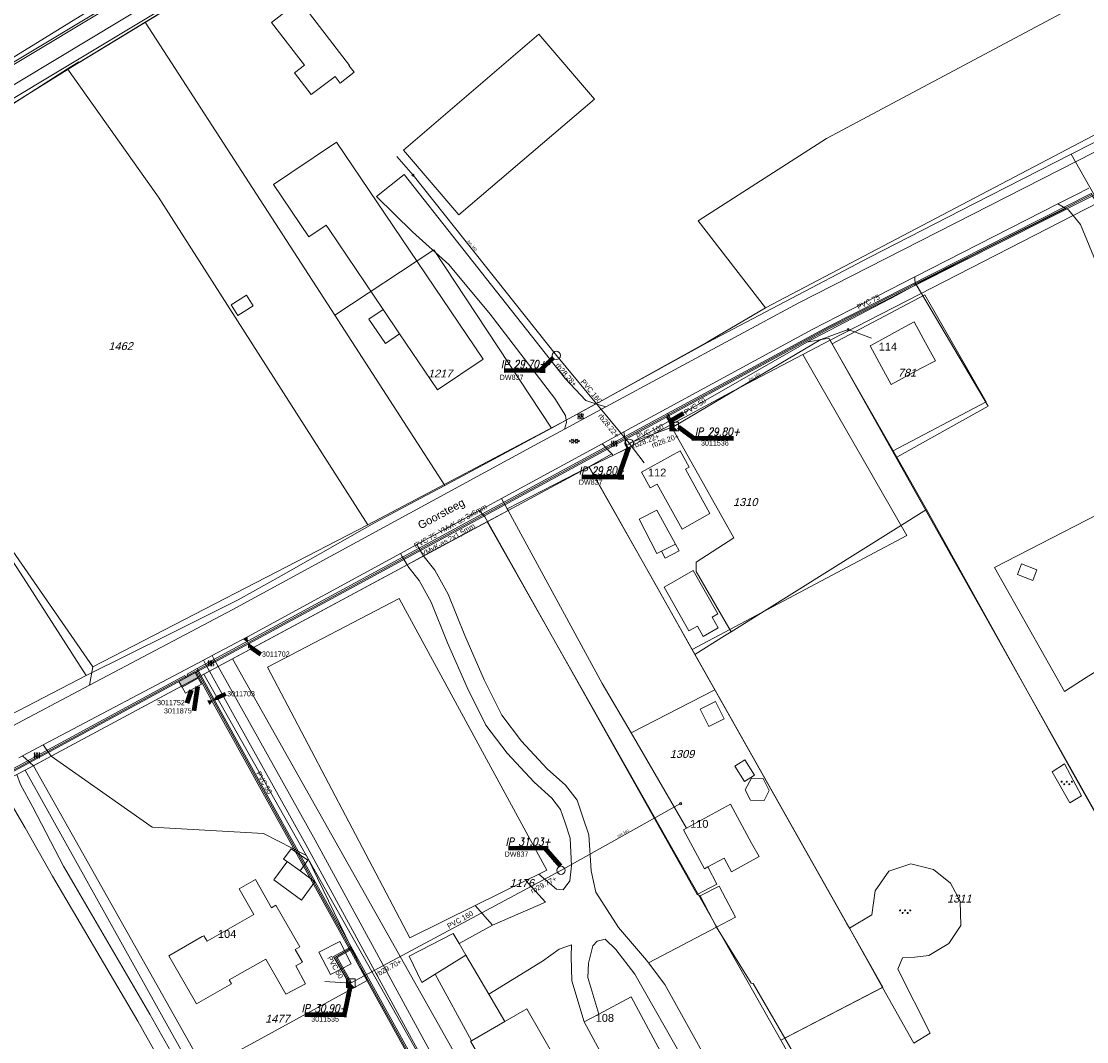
# Model space of a CAD drawing. Header units: metres. Extents: x 172462 to 175458, y 452773 to 455615.
# Tile 18 of 45: x 173428 to 173631, y 454463 to 454658. Entities that reach past the tile are written whole.
import ezdxf
from ezdxf.enums import TextEntityAlignment as Align

# ---------------------------------------------------------------- set-up
doc = ezdxf.new("R2010")
doc.units = ezdxf.units.M
doc.header["$MEASUREMENT"] = 0
for name, pattern in [('DGN Style 2', [107.046567, 64.22794, -42.818627]), ('DGN Style 3', [149.865194, 107.046567, -42.818627]), ('DGN Style 7', [214.093135, 96.341911, -42.818627, 32.11397, -42.818627])]:
    doc.linetypes.add(name, pattern=pattern)
for name, color, linetype, lineweight in [('BGT Ondergrond', 7, 'Continuous', 0), ('DKK ondergrond', 7, 'Continuous', 0), ('DWA BOB (revisie)', 11, 'Continuous', 0), ('DWA controleput (revisie)', 11, 'Continuous', 0), ('DWA hoofdleiding (stramien) (revisie)', 11, 'DGN Style 3', 0), ('DWA IP-putnummer (revisie)', 11, 'Continuous', 0), ('DWA materiaal-diameter (revisie)', 11, 'Continuous', 0), ('DWA put (revisie)', 11, 'Continuous', 0), ('dwa putnummers invoeren', 7, 'Continuous', 0), ('DWA uitlegger (revisie)', 11, 'DGN Style 2', 0), ('Meldgebied', 5, 'Continuous', 40), ('Pers-druk Afsl (revisie)', 30, 'Continuous', 0), ('Pers-druk Afsl nummer (revisie)', 204, 'Continuous', 0), ('Pers-druk hoofdleiding (stramien) (revisie)', 30, 'DGN Style 7', 0), ('Pers-druk HVK nummer (revisie)', 30, 'Continuous', 0), ('Pers-druk IP-putnummer (revisie)', 30, 'Continuous', 0), ('Pers-druk materiaal-diameter (revisie)', 30, 'Continuous', 0), ('Pers-druk meldkast nummer (revisie)', 64, 'Continuous', 0), ('Pers-druk put (revisie)', 30, 'Continuous', 0), ('Pers-druk signaleringskabel (revisie)', 3, 'DGN Style 2', 0), ('Pers-druk tekst signaleringkabel (revisie)', 3, 'Continuous', 0), ('Pers-druk tekst voedingskabel (revisie)', 1, 'Continuous', 0), ('Pers-druk voedingkabel (revisie)', 30, 'DGN Style 3', 0), ('Pers-druk voedingskast(revisie)', 30, 'Continuous', 0)]:
    doc.layers.add(name, color=color, linetype=linetype, lineweight=lineweight)
doc.styles.add('Style-Arial', font='arial.ttf')
doc.styles.add('Style-arial I 0.26180', font='arial.shx', dxfattribs={"oblique": 15})
doc.styles.add('Style-ITALICS', font='ITALICS.shx')
doc.styles.add('Style-WORKING', font='WORKING.shx')
doc.dimstyles.new('CT 1 10', dxfattribs={"dimtxt": 0.02, "dimasz": 0.02, "dimexe": 0.01, "dimexo": 0.0625, "dimgap": 0.01, "dimtad": 1, "dimzin": 3, "dimdsep": 46, "dimtxsty": 'Style-Arial', "dimcen": 0.09, "dimclrd": 1, "dimclre": 1, "dimazin": 3, "dimtfac": 1, "dimtmove": 1, "dimatfit": 1, "dimfxl": 0.01, "dimfxlon": 1, "dimfrac": 2, "dimtolj": 1, "dimtzin": 3, "dimlwd": 13, "dimlwe": 13, "dimarcsym": 0})

# ---------------------------------------------------------------- blocks, each defined once
blk = doc.blocks.new('TerminatorOpen_0.5')
at = {"color": 0, "linetype": 'ByBlock', "lineweight": -2}
for q in [(-1, 0.25), (-1, 0), (-1, -0.25)]:
    blk.add_line((0, 0), q, dxfattribs=at)
blk = doc.blocks.new('afsl')
at = {"layer": 'Pers-druk Afsl (revisie)', "extrusion": (0, 0, -1)}
blk.add_solid([(2, 1), (2, -1), (0, 0)], dxfattribs=at)
at = {"layer": 'Pers-druk Afsl (revisie)'}
blk.add_solid([(0, 0), (2, 1), (2, -1)], dxfattribs=at)
blk = doc.blocks.new('pomp')
at = {"layer": 'Pers-druk put (revisie)', "flags": 128}
blk.add_lwpolyline([(-1.75, 1.75), (1.75, 1.75), (1.75, -1.75)], dxfattribs=at)
at = {"layer": 'Pers-druk put (revisie)', "extrusion": (0, 0, -1)}
blk.add_solid([(1.75, 1.75), (1.75, -1.75), (-1.75, -1.75)], dxfattribs=at)
blk = doc.blocks.new('21_____2')
at = {"layer": 'DWA put (revisie)'}
blk.add_circle((0, 0), 1, dxfattribs=at)
blk = doc.blocks.new('21____')
at = {"layer": 'DWA controleput (revisie)'}
blk.add_circle((0, 0), 1, dxfattribs=at)
blk = doc.blocks.new('kast')
at = {"layer": 'Pers-druk voedingskast(revisie)'}
for p, q in [((0, -1.75), (0, 1.75)), ((1.28, 1.75), (1.28, -1.75))]:
    blk.add_line(p, q, dxfattribs=at)
at = {"layer": 'Pers-druk voedingskast(revisie)', "flags": 128}
for points in [[(0, 1.75), (-1.28, 1.75)], [(-1.28, 1.75), (-1.28, -1.75)], [(1.28, 1.75), (0, 1.75)], [(-1.28, -1.75), (0, -1.75)], [(0, -1.75), (1.28, -1.75)]]:
    blk.add_lwpolyline(points, dxfattribs=at)
at = {"layer": 'Pers-druk voedingskast(revisie)', "extrusion": (0, 0, -1)}
blk.add_solid([(1.28, -1.75), (0, -1.75), (1.28, 1.75), (0, 1.75)], dxfattribs=at)
blk = doc.blocks.new('*U12')
at = {"layer": 'BGT Ondergrond', "color": 7, "linetype": 'Continuous', "lineweight": 0}
for centre in [(-0.3, 0.35), (0, 0.25), (-0.1, -0.05), (0.1, -0.45), (0.2, -0.15)]:
    blk.add_circle(centre, 0.0447, dxfattribs=at)
blk = doc.blocks.new('BGT-271C')
at = {"layer": 'BGT Ondergrond', "color": 7, "linetype": 'Continuous', "lineweight": 0, "xscale": 0.07267220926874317, "yscale": 0.07267220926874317, "zscale": 0.07267220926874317, "rotation": 243.434948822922}
blk.add_blockref('*U12', (0, 0), dxfattribs=at)
blk = doc.blocks.new('*U14')
at = {"layer": 'BGT Ondergrond', "color": 7, "linetype": 'Continuous', "lineweight": 0}
for p, q in [((0.057, -0.036), (-0.057, 0.036)), ((-0.052, 0.076), (0.026, 0.026)), ((-0.036, -0.005), (-0.029, 0.087)), ((-0.005, -0.068), (0.005, 0.068)), ((0.029, -0.087), (0.036, 0.005)), ((0.052, -0.076), (-0.026, -0.026))]:
    blk.add_line(p, q, dxfattribs=at)
blk = doc.blocks.new('BGT-270B')
at = {"layer": 'BGT Ondergrond', "color": 7, "linetype": 'Continuous', "lineweight": 0, "xscale": 0.7267220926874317, "yscale": 0.7267220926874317, "zscale": 0.7267220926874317, "rotation": 243.434948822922}
blk.add_blockref('*U14', (0, 0), dxfattribs=at)
blk = doc.blocks.new('*U10')
at = {"layer": 'BGT Ondergrond', "color": 7, "linetype": 'Continuous', "lineweight": 0}
for p, q in [((0.025, 0.059), (-0.062, 0.016)), ((-0.044, 0.025), (-0.05, 0.038)), ((0.038, 0.034), (-0.05, -0.009)), ((0.05, 0.009), (-0.037, -0.034)), ((-0.019, -0.025), (-0.031, 0)), ((-0.006, 0.013), (-0.019, 0.038)), ((0.006, 0.05), (0, 0.062)), ((0.031, 0), (0.019, 0.025)), ((0.062, -0.016), (-0.025, -0.059)), ((-0.006, -0.05), (0, -0.062)), ((0.019, -0.037), (0.006, -0.012)), ((0.044, -0.025), (0.05, -0.037))]:
    blk.add_line(p, q, dxfattribs=at)
blk = doc.blocks.new('BGT-272B')
at = {"layer": 'BGT Ondergrond', "color": 7, "linetype": 'Continuous', "lineweight": 0, "xscale": 0.7267220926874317, "yscale": 0.7267220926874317, "zscale": 0.7267220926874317, "rotation": 243.434948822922}
blk.add_blockref('*U10', (0, 0), dxfattribs=at)

msp = doc.modelspace()

# ---------------------------------------------------------------- linework, layer by layer
at = {"layer": 'BGT Ondergrond', "color": 7, "linetype": 'Continuous', "lineweight": 0, "flags": 128}
for points in [[(173757.47, 454696.1), (173737.96, 454686.83), (173643.86, 454642.14), (173570.19, 454603.41)], [(173539.75, 454584.53), (173576.52, 454604.33), (173642.77, 454638.13), (173723.84, 454677.08), (173759.19, 454693.88)], [(173462.79, 454671.96), (173419.7, 454646.01), (173383.37, 454621.86), (173332.01, 454588.76), (173275.53, 454549.1), (173234.37, 454524.66), (173194.58, 454504.86), (173163.47, 454489.7), (173154.18, 454485.52), (173129.6, 454474.06), (173127.35, 454472.77)], [(173127.86, 454472.6), (173129.78, 454473.71), (173154.35, 454485.16), (173163.64, 454489.34), (173194.75, 454504.5), (173234.56, 454524.3), (173275.75, 454548.76), (173332.24, 454588.43), (173383.59, 454621.53), (173419.92, 454645.67), (173462.73, 454671.45)], [(173437.11, 454648.97), (173439.23, 454650.33), (173439.33, 454650.18), (173473.98, 454671.28)], [(173570.19, 454603.41), (173557.33, 454620), (173581.82, 454635.72), (173649.82, 454671.97)], [(173466.63, 454669.94), (173421.69, 454642.88), (173375.28, 454612.1), (173334.77, 454584.76), (173278.17, 454545.01), (173236.69, 454520.38), (173196.72, 454500.5), (173165.56, 454485.31), (173161.74, 454483.96), (173148.45, 454478.25), (173139.73, 454474.09), (173131.93, 454469.76)], [(173467.96, 454668.21), (173422.85, 454641.04), (173386.62, 454616.94)], [(173391.02, 454619.41), (173437.11, 454648.97)], [(173437.11, 454648.97), (173454.42, 454624.51)], [(173501.27, 454628.83), (173495.99, 454624.66), (173502.91, 454617.89), (173509.84, 454611.66), (173517.67, 454602.22), (173530.05, 454586.1), (173532.05, 454582.9), (173532.17, 454581.97)], [(173537.86, 454585.11), (173535.9, 454585.72), (173531.98, 454589.94), (173501.27, 454628.83)], [(173454.42, 454624.51), (173494.38, 454562.05)], [(173631.82, 454626.21), (173629.34, 454624.94), (173625.94, 454623.21)], [(173625.94, 454623.21), (173598.65, 454609.29)], [(173598.92, 454607.86), (173599.92, 454608.4), (173612.55, 454614.9), (173627.44, 454622.38)], [(173627.44, 454622.38), (173625.94, 454623.21)], [(173627.44, 454622.38), (173627.95, 454622.1), (173630.26, 454619.33), (173637.75, 454601.11), (173646.69, 454569.49), (173647.86, 454565.01), (173651.86, 454557.78), (173655.13, 454554.12)], [(173391.02, 454619.41), (173398.33, 454604.53), (173410.63, 454581.91), (173424.26, 454560.48), (173441.95, 454534.97)], [(173598.65, 454609.29), (173593.99, 454606.92), (173579.07, 454599.3), (173543.2, 454579.76)], [(173598.65, 454609.29), (173598.71, 454607.75)], [(173578.05, 454596.83), (173595.21, 454605.84), (173598.71, 454607.75)], [(173595.2, 454574.95), (173612.66, 454584.65), (173598.92, 454607.86)], [(173598.71, 454607.75), (173598.92, 454607.86)], [(173469.55, 454601.97), (173472.48, 454603.8), (173471.23, 454605.82), (173468.29, 454603.99), (173469.55, 454601.97)], [(173497.29, 454603.09), (173494.57, 454601.25)], [(173500.43, 454598.45), (173500.43, 454598.45), (173497.29, 454603.09), (173497.29, 454603.09)], [(173570.19, 454603.41), (173559.05, 454596.89), (173538.46, 454585.44), (173537.86, 454585.11)], [(173494.57, 454601.25), (173497.71, 454596.6), (173500.43, 454598.45)], [(173551.71, 454581.76), (173562.22, 454587.74), (173578.05, 454596.83)], [(173578.05, 454596.83), (173582.26, 454597.64), (173595.2, 454574.95)], [(173531.87, 454580.28), (173539.75, 454584.53)], [(173532.17, 454581.97), (173537.86, 454585.11)], [(173537.86, 454585.11), (173539.75, 454584.53)], [(173532.17, 454581.97), (173494.38, 454562.05)], [(173531.87, 454580.28), (173532.23, 454581.53), (173532.17, 454581.97)], [(173543.76, 454577.23), (173551.71, 454581.76)], [(173563.64, 454541.65), (173556.99, 454553.11), (173556.94, 454554.93), (173564.15, 454559.55), (173551.71, 454581.76)], [(173441.3, 454531.43), (173468.62, 454545.9), (173526.1, 454577.16), (173531.87, 454580.28)], [(173543.2, 454579.76), (173539.03, 454577.49)], [(173543.2, 454579.76), (173543.58, 454577.56), (173543.76, 454577.23)], [(173539.03, 454577.49), (173519.85, 454567.04)], [(173540.87, 454575.59), (173539.03, 454577.49)], [(173540.87, 454575.59), (173541.04, 454575.42), (173541.1, 454575.27), (173544.03, 454576.74), (173543.76, 454577.23)], [(173536.51, 454573.11), (173540.87, 454575.59)], [(173600.89, 454564.97), (173595.2, 454574.95)], [(173520.93, 454565.06), (173536.51, 454573.11)], [(173536.51, 454573.11), (173549.06, 454550.89)], [(173519.85, 454567.04), (173515.66, 454564.76)], [(173519.85, 454567.04), (173520.93, 454565.06)], [(173515.66, 454564.76), (173503.71, 454558.26)], [(173517.17, 454562.64), (173516.65, 454563.57), (173516.19, 454564.12), (173515.66, 454564.76)], [(173521.1, 454564.75), (173517.17, 454562.64)], [(173521.1, 454564.75), (173520.93, 454565.06)], [(173544.55, 454522.34), (173539.03, 454531.8), (173521.1, 454564.75)], [(173600.89, 454564.97), (173563.64, 454541.65)], [(173631.04, 454510.76), (173628.71, 454514.8), (173600.89, 454564.97)], [(173613.88, 454553.89), (173627.2, 454530.26), (173631.32, 454532.9), (173645.77, 454541.83), (173644.78, 454543.46), (173633.6, 454564.05), (173613.88, 454553.89)], [(173494.38, 454562.05), (173441.95, 454534.97)], [(173505.01, 454556.09), (173517.17, 454562.64)], [(173517.17, 454562.64), (173557.19, 454491.52)], [(173503.71, 454558.26), (173500.58, 454556.56)], [(173503.71, 454558.26), (173503.93, 454557.85)], [(173503.93, 454557.85), (173505.01, 454556.09)], [(173553.03, 454558.36), (173550.36, 454556.99), (173551.03, 454555.69), (173553.7, 454557.06)], [(173553.7, 454557.06), (173553.03, 454558.36)], [(173500.58, 454556.56), (173471.42, 454540.68), (173464.7, 454537.12)], [(173501.87, 454554.4), (173500.89, 454555.99), (173500.58, 454556.56)], [(173505.01, 454556.09), (173501.87, 454554.4)], [(173547.9, 454478.47), (173547.47, 454479.04), (173542.19, 454485.27), (173537.82, 454491.96), (173536.92, 454496.07), (173536.48, 454502.93), (173535.39, 454506.31), (173534.31, 454509.51), (173532.03, 454512.35), (173528.57, 454515.47), (173523.65, 454520.78), (173519.92, 454525.73), (173516.56, 454532.5), (173512.83, 454540.92), (173509.66, 454548.79), (173507.11, 454553.37), (173505.11, 454555.93), (173505.01, 454556.09)], [(173465.85, 454535.03), (173501.87, 454554.4)], [(173501.87, 454554.4), (173502.18, 454553.89), (173504.13, 454551.39), (173506.44, 454547.25), (173509.55, 454539.53), (173513.33, 454530.99), (173516.87, 454523.85), (173520.91, 454518.49), (173526.06, 454512.93), (173529.43, 454509.9), (173531.13, 454507.77), (173532.01, 454505.19), (173532.94, 454502.29), (173533.17, 454497), (173532.89, 454494.16), (173531.61, 454492.43), (173530.33, 454492.53), (173527, 454495.44)], [(173550.86, 454550.15), (173555.58, 454541.79), (173557.21, 454542.71), (173558.31, 454540.76), (173561.18, 454542.38), (173560.01, 454544.45), (173561.08, 454545.05), (173556.42, 454553.29), (173550.86, 454550.15)], [(173621.16, 454551.42), (173621.93, 454553.44), (173618.99, 454554.56), (173618.22, 454552.54), (173621.16, 454551.42)], [(173549.06, 454550.89), (173556.72, 454537.33)], [(173527, 454495.44), (173528.51, 454496.19), (173500.34, 454547.99), (173475.26, 454534.91), (173502.4, 454483.27), (173514.81, 454489.41)], [(173556.72, 454537.33), (173562.4, 454540.88), (173563.64, 454541.65)], [(173464.7, 454537.12), (173463.01, 454536.23)], [(173464.7, 454537.12), (173465.03, 454536.49)], [(173556.72, 454537.33), (173560.55, 454530.54)], [(173463.01, 454536.23), (173432.48, 454520.07)], [(173464.16, 454534.12), (173463.36, 454535.56), (173463.01, 454536.23)], [(173465.85, 454535.03), (173464.16, 454534.12)], [(173465.03, 454536.49), (173465.85, 454535.03)], [(173470.58, 454526.52), (173465.85, 454535.03)], [(173433.96, 454517.92), (173464.16, 454534.12)], [(173441.95, 454534.97), (173441.3, 454531.43)], [(173464.16, 454534.12), (173468.9, 454525.58), (173482.57, 454501.08), (173524.83, 454423.46), (173548.2, 454417.73)], [(173441.3, 454531.43), (173406.49, 454513), (173347.24, 454480.36)], [(173560.55, 454530.54), (173544.55, 454522.34)], [(173586.21, 454485.09), (173585.66, 454486.07), (173560.55, 454530.54)], [(173546.8, 454419.38), (173526.51, 454424.37), (173484.3, 454501.9), (173470.58, 454526.52)], [(173555.14, 454504.18), (173544.55, 454522.34)], [(173432.48, 454520.07), (173428.54, 454517.98)], [(173432.48, 454520.07), (173433.96, 454517.92)], [(173427.8, 454517.59), (173428.54, 454517.98)], [(173428.54, 454517.98), (173430.63, 454516.08)], [(173430.63, 454516.08), (173433.96, 454517.92)], [(173482.67, 454499), (173474.47, 454503.17), (173453.23, 454504.36), (173433.96, 454517.92)], [(173430.63, 454516.08), (173463.21, 454458.16), (173494.25, 454475.16), (173482.67, 454499)], [(173624.85, 454514.91), (173628.21, 454509.01), (173630.42, 454510.34), (173627.17, 454516.45)], [(173627.17, 454516.45), (173624.85, 454514.91)], [(173641.08, 454133.27), (173640.57, 454134.29), (173621.36, 454171.23), (173521.16, 454347.18), (173489.52, 454403.57), (173466.68, 454443.1), (173463.68, 454449.41), (173452.81, 454468.7), (173436.32, 454496.92), (173430.5, 454508.18), (173428.14, 454512.48), (173427.45, 454514.4)], [(173423.62, 454512.41), (173425.3, 454510.66), (173429.03, 454504.25), (173434.21, 454495.01), (173450.49, 454467.36)], [(173628.55, 454441.9), (173659.34, 454460.53), (173631.04, 454510.76)], [(173479.76, 454500.21), (173478.28, 454498.26), (173478.98, 454497.83)], [(173481.45, 454496.02), (173482.94, 454498.06), (173479.76, 454500.21)], [(173478.98, 454497.83), (173481.45, 454496.02), (173481.45, 454496.02)], [(173557.19, 454491.52), (173560.94, 454493.52), (173559.2, 454496.79)], [(173605.14, 454482.17), (173607.41, 454485.62), (173607.33, 454490.24), (173605.48, 454493.68), (173602.2, 454496.29), (173597.91, 454497.38), (173593.71, 454495.95), (173591.11, 454492.26), (173590.47, 454487.67), (173586.21, 454485.09)], [(173527, 454495.44), (173524.49, 454494.2)], [(173514.81, 454489.41), (173524.49, 454494.2)], [(173524.49, 454494.2), (173528.22, 454490.07)], [(173557.19, 454491.52), (173557.74, 454491.25)], [(173450.49, 454467.36), (173461.67, 454447.41), (173461.66, 454445.4), (173460.81, 454438.91), (173458.59, 454433.11), (173454.26, 454428.09), (173452.14, 454425.8), (173448.73, 454423.89), (173444.65, 454424.46), (173440.95, 454426.31), (173438.33, 454427.52), (173431.99, 454429.18), (173429.57, 454429.05), (173419.28, 454425.32), (173382.4, 454489.29)], [(173514.81, 454489.41), (173518.16, 454485.71)], [(173528.22, 454490.07), (173518.16, 454485.71)], [(173518.16, 454485.71), (173511.78, 454482.16)], [(173560.83, 454485.3), (173547.9, 454478.47)], [(173567.83, 454474.59), (173567.46, 454474.6), (173560.83, 454485.3)], [(173586.21, 454485.09), (173592.51, 454473.8)], [(173538.43, 454468.74), (173536.31, 454475.69), (173536.41, 454478.44), (173537.24, 454481.72), (173538.07, 454482.64), (173539.62, 454483), (173541.63, 454481.07), (173545.27, 454476.31), (173560.54, 454449.49)], [(173517.43, 454472.51), (173527.64, 454478.83), (173530.84, 454481.1), (173533.22, 454481.92), (173533.12, 454479.73), (173533.29, 454475.06), (173535.63, 454467.24)], [(173598.46, 454463.15), (173601.61, 454465.11), (173595.39, 454477.3), (173596.32, 454479.48), (173598.64, 454479.58), (173601.36, 454479.9), (173605.14, 454482.17)], [(173563.76, 454451.37), (173551.02, 454474.37), (173547.9, 454478.47)], [(173573.88, 454464.13), (173567.83, 454474.59)], [(173573.88, 454464.13), (173592.51, 454473.8)], [(173592.51, 454473.8), (173598.46, 454463.15)], [(173581.18, 454451.49), (173573.88, 454464.13)]]:
    msp.add_lwpolyline(points, dxfattribs=at)
at = {"layer": 'BGT Ondergrond', "color": 7, "linetype": 'Continuous', "lineweight": 13, "flags": 128}
for points in [[(173483.23, 454659.53), (173490.85, 454649.65), (173490.77, 454649.59), (173491.75, 454648.32), (173489.09, 454646.28), (173488.12, 454647.55), (173483.59, 454644.06), (173480.4, 454648.2), (173482.28, 454649.66), (173475.98, 454657.83), (173481.35, 454661.97)], [(173537.56, 454643.23), (173527, 454655.57), (173501.16, 454633.46)], [(173501.16, 454633.46), (173511.72, 454621.12), (173537.56, 454643.23)], [(173516.36, 454593.63), (173488.4, 454635.02), (173479.7, 454629.14)], [(173479.7, 454629.14), (173476.38, 454626.9), (173483.1, 454616.96), (173486.41, 454619.2), (173486.98, 454618.36), (173497.29, 454603.09)], [(173497.29, 454603.09), (173500.43, 454598.45)], [(173600.72, 454596.76), (173598.52, 454600.77), (173595.34, 454599.02), (173593.22, 454597.84), (173590.13, 454596.14), (173592.33, 454592.14), (173594.18, 454588.78), (173599.64, 454591.79)], [(173500.43, 454598.45), (173507.66, 454587.75), (173516.36, 454593.63)], [(173599.64, 454591.79), (173602.62, 454593.32), (173600.72, 454596.76)], [(173549.55, 454569.8), (173554.27, 454561.23), (173559.59, 454564.16), (173554.91, 454572.64), (173555.63, 454573.04), (173553.93, 454576.13), (173546.56, 454572.07)], [(173546.56, 454572.07), (173548.21, 454569.07), (173549.55, 454569.8)], [(173553.03, 454558.36), (173549.44, 454564.85), (173546.07, 454563.13)], [(173546.07, 454563.13), (173549.44, 454556.53), (173553.03, 454558.36)], [(173562.31, 454525.05), (173560.68, 454528.34), (173557.75, 454526.89), (173559.38, 454523.59)], [(173559.38, 454523.59), (173562.31, 454525.05)], [(173566.27, 454517.2), (173564.35, 454516.01)], [(173564.35, 454516.01), (173566.19, 454513.11), (173568.07, 454514.29), (173566.27, 454517.2)], [(173567.54, 454513.7), (173566.32, 454511.46)], [(173566.32, 454511.46), (173567.31, 454509.52), (173569.96, 454509.47), (173570.89, 454511.34), (173569.76, 454513.63), (173567.54, 454513.7)], [(173555.14, 454504.18), (173563.52, 454508.75)], [(173563.52, 454508.75), (173567.55, 454501.34), (173568.96, 454498.75), (173563.69, 454495.88), (173562.28, 454498.47), (173559.2, 454496.79)], [(173559.2, 454496.79), (173558.56, 454496.45), (173554.53, 454503.85), (173555.14, 454504.18)], [(173478.89, 454497.7), (173476.42, 454494.32), (173481.71, 454490.46), (173484.27, 454493.97), (173481.45, 454496.02)], [(173478.98, 454497.83), (173478.89, 454497.7)], [(173481.45, 454496.02), (173478.98, 454497.83)], [(173463.71, 454482.64), (173463.12, 454483.68), (173462.79, 454483.5), (173456.44, 454479.86), (173461.69, 454470.7), (173468.35, 454474.52), (173467.95, 454475.23), (173474.91, 454479.21), (173476.88, 454475.78), (173478.73, 454472.54), (173482.45, 454474.5), (173480.64, 454477.94), (173481.89, 454478.65), (173480.51, 454481.07), (173481.39, 454481.58), (173476.85, 454489.51), (173476, 454489.02), (173472.92, 454494.38), (173469.82, 454492.6), (173472.61, 454487.74), (173463.71, 454482.64)], [(173557.74, 454491.25), (173561.38, 454493.14)], [(173561.38, 454493.14), (173564.47, 454487.19), (173560.83, 454485.3)], [(173560.83, 454485.3), (173557.74, 454491.25)], [(173485.05, 454480.55), (173487.24, 454476.3), (173491.18, 454478.33), (173489, 454482.58), (173485.05, 454480.55)], [(173507.21, 454476.33), (173504.69, 454474.77), (173502.24, 454479.8), (173510.66, 454484.07), (173511.78, 454482.16)], [(173511.78, 454482.16), (173513.06, 454479.97)], [(173513.06, 454479.97), (173517.43, 454472.51)], [(173514.1, 454463.63), (173507.21, 454476.33)], [(173517.43, 454472.51), (173520.48, 454467.32)], [(173538.43, 454468.74), (173544.56, 454472.03), (173554.43, 454453.66), (173545.5, 454448.86), (173535.63, 454467.24)], [(173520.48, 454467.32), (173524.65, 454469.73), (173532.63, 454455.9), (173528.48, 454453.5), (173522.72, 454450.16)], [(173535.63, 454467.24), (173538.43, 454468.74)], [(173522.72, 454450.16), (173521.96, 454449.72), (173513.96, 454463.54), (173514.1, 454463.63)]]:
    msp.add_lwpolyline(points, dxfattribs=at)
at = {"layer": 'BGT Ondergrond', "color": 7, "linetype": 'DGN Style 2', "lineweight": 0, "flags": 128}
for points in [[(173507.21, 454476.33), (173513.06, 454479.97)], [(173514.1, 454463.63), (173520.48, 454467.32)]]:
    msp.add_lwpolyline(points, dxfattribs=at)
at = {"layer": 'DKK ondergrond', "color": 6, "linetype": 'Continuous', "lineweight": 0, "flags": 128}
for points in [[(173451.91, 454657.86), (173471.84, 454670.01), (173490.38, 454681.45), (173507.18, 454691.85), (173532.64, 454707.54), (173551.5, 454719.33), (173563.82, 454727.05), (173572.82, 454732.61), (173580.86, 454737.7), (173590.32, 454743.5), (173595.01, 454746.46), (173605.06, 454752.52), (173613.94, 454757.68), (173621.65, 454761.95), (173629.12, 454765.4), (173649.66, 454773.3), (173660.88, 454777.22), (173673.37, 454781.37), (173693.74, 454787.91)], [(173628.49, 454632.72), (173639.96, 454638.58), (173649.88, 454643.62), (173657.49, 454647.29), (173667.12, 454651.94), (173674.49, 454655.53), (173698.92, 454667.46), (173705.81, 454670.76), (173729.25, 454682.16), (173737.69, 454686.3), (173741.27, 454687.95), (173747.18, 454690.9)], [(173121.9, 454469.05), (173136.83, 454478.02), (173194.03, 454505.06), (173258.11, 454536.6), (173383.8, 454624.28), (173397.71, 454633.27), (173462.22, 454673.06), (173463.79, 454674.01)], [(173439.41, 454650.24), (173451.91, 454657.86)], [(173451.91, 454657.86), (173488.06, 454602.02)], [(173386.64, 454616.88), (173416.97, 454636.25), (173420.33, 454638.42), (173439.41, 454650.24)], [(173529.39, 454580.43), (173538.46, 454585.44), (173559.14, 454596.8), (173573.9, 454604.55), (173590.07, 454613.07), (173610.04, 454623.3), (173628.49, 454632.72)], [(173628.49, 454632.72), (173633.68, 454623.52)], [(173633.68, 454623.52), (173582.5, 454597.22)], [(173386.64, 454616.88), (173402.52, 454592.31), (173414.12, 454574.3), (173428.16, 454552.84), (173440.66, 454533.29)], [(173488.06, 454602.02), (173506.94, 454614.47), (173529.39, 454580.43)], [(173594.39, 454576.07), (173612.29, 454585.49), (173600.59, 454605.89), (173582.87, 454596.56)], [(173488.06, 454602.02), (173509.02, 454569.54)], [(173582.5, 454597.22), (173577.32, 454594.49)], [(173582.5, 454597.22), (173582.87, 454596.56)], [(173582.87, 454596.56), (173594.39, 454576.07)], [(173577.32, 454594.49), (173564.1, 454587.55), (173543.18, 454576.29), (173536.54, 454573.06)], [(173577.32, 454594.49), (173597.11, 454560), (173556.2, 454538.24)], [(173509.02, 454569.54), (173529.39, 454580.43)], [(173594.39, 454576.07), (173652.14, 454473.35)], [(173536.54, 454573.06), (173517.11, 454562.6)], [(173536.54, 454573.06), (173556.2, 454538.24)], [(173440.66, 454533.29), (173456.7, 454541.26), (173469.63, 454547.72), (173477.85, 454552.32), (173495.62, 454562.43), (173504.34, 454567.04), (173509.02, 454569.54)], [(173517.11, 454562.6), (173468.57, 454536.49)], [(173517.11, 454562.6), (173573.12, 454463.74)], [(173556.2, 454538.24), (173592.57, 454473.83), (173573.12, 454463.74)], [(173468.57, 454536.49), (173463.12, 454533.56)], [(173468.57, 454536.49), (173531.62, 454424.54), (173580.03, 454451.54)], [(173385.82, 454504.84), (173440.66, 454533.29)], [(173463.12, 454533.56), (173429.03, 454515.23)], [(173463.12, 454533.56), (173526.35, 454421.6)], [(173429.03, 454515.23), (173394.89, 454497.46), (173378.23, 454488.27)], [(173429.03, 454515.23), (173429.66, 454514.11)], [(173492.11, 454402.51), (173478.78, 454425.96), (173429.66, 454514.11)], [(173573.12, 454463.74), (173580.03, 454451.54)]]:
    msp.add_lwpolyline(points, dxfattribs=at)
at = {"layer": 'DWA hoofdleiding (stramien) (revisie)', "linetype": 'Continuous'}
for p, q in [((173530.31, 454594.34), (173544.19, 454577.59)), ((173544.19, 454577.59), (173552.72, 454580.76)), ((173491.06, 454474.6), (173531.19, 454496.14))]:
    msp.add_line(p, q, dxfattribs=at)
at = {"layer": 'DWA uitlegger (revisie)', "linetype": 'Continuous'}
for p, q in [((173585.94, 454599.28), (173590.37, 454597.62)), ((173544.19, 454577.59), (173547.06, 454573.85)), ((173531.19, 454496.14), (173554, 454508.86)), ((173486.17, 454474.97), (173491.06, 454474.6))]:
    msp.add_line(p, q, dxfattribs=at)
at = {"layer": 'DWA uitlegger (revisie)', "linetype": 'Continuous', "flags": 128}
for points in [[(173499.91, 454632.24), (173502.98, 454628.69), (173530.31, 454594.34)], [(173552.72, 454580.76), (173580.71, 454597.37), (173585.94, 454599.28)]]:
    msp.add_lwpolyline(points, dxfattribs=at)
at = {"layer": 'Meldgebied'}
msp.add_rational_spline([(173886.48, 454940.1), (173810.66, 454919.59), (173735.88, 454895.58), (173559.06, 454831.42), (173382.23, 454767.25), (173335.51, 454752.28), (173297.91, 454720.75), (173118.26, 454570.12), (172938.61, 454419.49), (172892.93, 454381.19), (172869.45, 454326.4), (172868.91, 454325.14), (172868.37, 454323.89), (172831.65, 454238.2), (172859.99, 454149.4), (172864.32, 454135.82), (172868.66, 454122.25), (172882.72, 454078.19), (172911.6, 454042.08), (172988.36, 453946.14), (173065.12, 453850.19), (173127.84, 453771.79), (173227.37, 453758.55), (173396.88, 453662.15), (173566.39, 453565.75), (173645.01, 453555.29), (173715.29, 453592.07), (174010.54, 453746.62), (174305.79, 453901.16), (174311.32, 453912.56), (174316.86, 453923.96), (174363.66, 454020.32), (174326.18, 454120.66), (174295.84, 454201.89), (174265.51, 454283.12), (174258.12, 454302.89), (174254.16, 454323.62), (174225.24, 454474.75), (174196.33, 454625.88), (174183.22, 454694.4), (174207.49, 454759.81), (174234.51, 454832.64), (174261.53, 454905.48), (174241.08, 454927.44), (174220.63, 454949.4), (174119.41, 455040.82), (173987.76, 455005.2), (173937.12, 454972.65), (173886.48, 454940.1)], [1, 0.99973656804, 1, 1, 1, 0.981280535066, 1, 1, 1, 0.972729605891, 1, 1, 1, 0.936980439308, 1, 1, 1, 0.983319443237, 1, 1, 1, 0.92795740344, 1, 1, 1, 0.953173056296, 1, 1, 1, 1, 1, 0.919180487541, 1, 1, 1, 0.996456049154, 1, 1, 1, 0.963201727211, 1, 1, 1, 1, 1, 0.877857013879, 1, 1, 1], degree=2, knots=[0, 0, 0, 0.045455, 0.045455, 0.090909, 0.090909, 0.136364, 0.136364, 0.181818, 0.181818, 0.227273, 0.227273, 0.272727, 0.272727, 0.318182, 0.318182, 0.363636, 0.363636, 0.409091, 0.409091, 0.454545, 0.454545, 0.5, 0.5, 0.545455, 0.545455, 0.590909, 0.590909, 0.613636, 0.613636, 0.636364, 0.636364, 0.681818, 0.681818, 0.727273, 0.727273, 0.772727, 0.772727, 0.818182, 0.818182, 0.863636, 0.863636, 0.886364, 0.886364, 0.909091, 0.909091, 0.954545, 0.954545, 1, 1, 1], dxfattribs=at)
at = {"layer": 'Pers-druk hoofdleiding (stramien) (revisie)', "linetype": 'Continuous'}
for q in [(173461.74, 454534.26), (173552.72, 454580.76)]:
    msp.add_line((173551.39, 454582.9), q, dxfattribs=at)
at = {"layer": 'Pers-druk hoofdleiding (stramien) (revisie)', "linetype": 'Continuous', "flags": 128}
for points in [[(173632.21, 454624.87), (173582.29, 454599.66), (173551.39, 454582.9)], [(173461.74, 454534.26), (173420.99, 454512.15), (173346.19, 454470.34)], [(173461.74, 454534.26), (173464.85, 454528.57), (173491.07, 454481.23)], [(173491.07, 454481.23), (173488.17, 454479.59), (173491.06, 454474.6)], [(173491.07, 454481.23), (173523.67, 454422.29), (173550.74, 454414.93)]]:
    msp.add_lwpolyline(points, dxfattribs=at)
at = {"layer": 'Pers-druk signaleringskabel (revisie)', "linetype": 'Continuous', "flags": 128}
for points in [[(172907.23, 454135.41), (172907.23, 454135.41), (172907.32, 454135.75), (172877.23, 454188.63), (172878.76, 454193.2), (172976.28, 454252.8), (173002.03, 454268.54), (173076.37, 454313.21), (173076.54, 454313.31), (173159.83, 454363), (173168.88, 454368.25), (173330.65, 454461.37), (173330.87, 454461.49), (173346.1, 454470), (173421.11, 454511.93), (173461.64, 454533.92), (173461.86, 454534.04), (173551.3, 454582.57), (173551.51, 454582.68), (173582.4, 454599.44), (173632.11, 454624.54), (173633.15, 454625.04), (173738.52, 454676.12)], [(173551.3, 454582.57), (173552.37, 454580.84), (173552.71, 454580.76), (173552.72, 454580.76)], [(173461.64, 454533.92), (173464.63, 454528.45), (173490.85, 454481.11), (173490.98, 454480.89), (173523.51, 454422.08), (173550.44, 454414.76), (173550.74, 454414.93), (173550.74, 454414.93)], [(173490.98, 454480.89), (173488.52, 454479.49), (173491.15, 454474.94), (173491.06, 454474.6), (173491.06, 454474.6)]]:
    msp.add_lwpolyline(points, dxfattribs=at)
at = {"layer": 'Pers-druk voedingkabel (revisie)', "linetype": 'Continuous', "flags": 128}
for points in [[(173460.1, 454533.15), (173459.89, 454533.54), (173461.84, 454534.6), (173551.48, 454583.23), (173582.17, 454599.88), (173632.31, 454625.2), (173677.55, 454547.33), (173677.46, 454546.99), (173677.46, 454546.99)], [(173551.48, 454583.23), (173552.8, 454581.11), (173552.72, 454580.76), (173552.72, 454580.76)], [(173459.67, 454532.91), (173459.45, 454533.3), (173420.87, 454512.37), (173346.27, 454470.67), (173330.85, 454462.05), (173375.31, 454381.78), (173416.68, 454403.56), (173430.77, 454379.23), (173430.68, 454378.89), (173430.68, 454378.89)], [(173461.84, 454534.6), (173465.07, 454528.69), (173491.17, 454481.58), (173523.84, 454422.51), (173550.57, 454415.24), (173550.74, 454414.93), (173550.74, 454414.93)], [(173491.17, 454481.58), (173487.83, 454479.68), (173490.72, 454474.69), (173491.06, 454474.6), (173491.06, 454474.6)]]:
    msp.add_lwpolyline(points, dxfattribs=at)

# ---------------------------------------------------------------- block references
at = {"layer": 'BGT Ondergrond', "color": 7, "linetype": 'Continuous', "lineweight": 0}
for name, p, xscale, yscale, zscale in [('BGT-272B', (173534.92, 454582.7), 15, 15, 15), ('BGT-270B', (173533.76, 454577.97), 15, 15, 15), ('BGT-272B', (173541.34, 454577.52), 15, 15, 15), ('BGT-272B', (173464.43, 454535.62), 15, 15, 15), ('BGT-272B', (173431.29, 454518.08), 15, 15, 15), ('BGT-271C', (173627.63, 454512.8), 30, 30, 30), ('BGT-271C', (173596.81, 454488.25), 30, 30, 30)]:
    msp.add_blockref(name, p, dxfattribs=dict(at, xscale=xscale, yscale=yscale, zscale=zscale))
at = {"layer": 'DWA controleput (revisie)', "xscale": 0.1999995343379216, "yscale": 0.1999995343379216, "zscale": 0.1999995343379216}
for p in [(173502.98, 454628.69), (173585.94, 454599.28), (173554, 454508.86)]:
    msp.add_blockref('21____', p, dxfattribs=at)
at = {"layer": 'DWA put (revisie)', "xscale": 0.7999981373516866, "yscale": 0.7999981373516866, "zscale": 0.7999981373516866}
for p in [(173530.31, 454594.34), (173544.19, 454577.59), (173531.19, 454496.14)]:
    msp.add_blockref('21_____2', p, dxfattribs=at)
at = {"layer": 'Pers-druk Afsl (revisie)'}
for p, xscale, yscale, zscale, rotation in [((173471.5, 454539.56), 0.5, 0.5, 0.5, 298.4806635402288), ((173464.85, 454528.57), 0.4999999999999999, 0.4999999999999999, 0.4999999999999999, 28.6561278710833)]:
    msp.add_blockref('afsl', p, dxfattribs=dict(at, xscale=xscale, yscale=yscale, zscale=zscale, rotation=rotation))
at = {"layer": 'Pers-druk Afsl nummer (revisie)', "xscale": 1.25, "yscale": 1.25, "zscale": 1.25}
for p, rotation in [((173471.98, 454538.68), 145.7575221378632), ((173465.71, 454529.08), 204.7918278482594)]:
    msp.add_blockref('TerminatorOpen_0.5', p, dxfattribs=dict(at, rotation=rotation))
at = {"layer": 'Pers-druk put (revisie)', "xscale": 0.5, "yscale": 0.5, "zscale": 0.5}
for p in [(173552.72, 454580.76), (173491.06, 454474.6)]:
    msp.add_blockref('pomp', p, dxfattribs=at)
at = {"layer": 'Pers-druk voedingskast(revisie)', "rotation": 299.1245402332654}
msp.add_blockref('kast', (173460.51, 454531.91), dxfattribs=at)

# ---------------------------------------------------------------- texts
at = {"layer": 'BGT Ondergrond', "color": 7, "linetype": 'Continuous', "lineweight": 0, "style": 'Style-Arial'}
for s, p in [('114  ', (173594.11, 454596)), ('112  ', (173550.11, 454572)), ('110  ', (173558.14, 454505)), ('104  ', (173468.11, 454484)), ('108  ', (173540.14, 454468))]:
    msp.add_text(s, height=1.5, dxfattribs=at).set_placement(p, align=Align.MIDDLE_CENTER)
msp.add_text('Goorsteeg', height=1.5, rotation=28.5647, dxfattribs=at).set_placement((173508.35, 454564.14), align=Align.MIDDLE_CENTER)
at = {"layer": 'DKK ondergrond', "color": 6, "linetype": 'Continuous', "lineweight": 0, "style": 'Style-arial I 0.26180', "oblique": 15}
for s, p in [('1462', (173447.23, 454596.11)), ('1217', (173508.14, 454590.88)), ('781', (173597.15, 454591.03)), ('1310', (173566.32, 454566.37)), ('1309', (173554.27, 454518.33)), ('1176', (173523.72, 454493.72)), ('1311', (173607.14, 454490.75)), ('1477', (173477.11, 454467.84))]:
    msp.add_text(s, height=1.5, dxfattribs=at).set_placement(p, align=Align.MIDDLE_CENTER)
at = {"layer": 'DWA BOB (revisie)', "style": 'Style-WORKING', "width": 0.858588}
for s, rotation, p in [('rb28.28+', 310.5078, (173530.8, 454593.03)), ('rb28.22+', 309.0322, (173538.98, 454583.37)), ('rb28.22+', 21.258, (173544.66, 454577.51)), ('rb28.20+', 19.7824, (173548.35, 454577.65)), ('rb29.77+', 27.5896, (173525.26, 454492.58)), ('rb29.70+', 29.0652, (173495.72, 454476.67))]:
    msp.add_text(s, height=0.99, rotation=rotation, dxfattribs=at).set_placement(p, align=Align.TOP_LEFT)
at = {"layer": 'DWA IP-putnummer (revisie)', "char_height": 1.5, "attachment_point": 7, "rotation": 0.1473, "line_spacing_factor": 0.6, "style": 'Style-ITALICS'}
for s, insert in [('\\H1x;\\W0.833333;IP 29.70+', (173519.77, 454591.91)), ('\\H1x;\\W0.833333;IP 29.80+', (173534.63, 454571.61)), ('\\H1x;\\W0.833333;IP 31.03+', (173520.65, 454500.83))]:
    msp.add_mtext(s, dxfattribs=dict(at, insert=insert))
at = {"layer": 'DWA materiaal-diameter (revisie)', "style": 'Style-WORKING', "width": 0.858582}
for rotation, p in [(307.6337, (173514.82, 454614.2)), (28.3132, (173569.19, 454590.65)), (26.5624, (173544.2, 454503.52))]:
    msp.add_text('pvc 160', height=0.495, rotation=rotation, dxfattribs=at).set_placement(p, align=Align.RIGHT)
at = {"layer": 'DWA materiaal-diameter (revisie)', "style": 'Style-WORKING', "width": 0.858588}
for rotation, p in [(309.5172, (173534.88, 454589.27)), (21.5906, (173545.8, 454578.37)), (29.3979, (173509.84, 454484.97))]:
    msp.add_text('PVC 160', height=0.99, rotation=rotation, dxfattribs=at).set_placement(p)
at = {"layer": 'dwa putnummers invoeren', "style": 'Style-WORKING', "width": 0.858588}
for p in [(173519.51, 454590.66), (173534.59, 454570.65), (173520.45, 454499.73)]:
    msp.add_text('DW837', height=0.99, dxfattribs=at).set_placement(p, align=Align.TOP_LEFT)
at = {"layer": 'Pers-druk Afsl nummer (revisie)', "style": 'Style-WORKING', "width": 0.858588}
for s, p in [('3011702', (173474.17, 454536.89)), ('3011703', (173467.54, 454529.32))]:
    msp.add_text(s, height=0.99, rotation=360, dxfattribs=at).set_placement(p)
at = {"layer": 'Pers-druk HVK nummer (revisie)', "style": 'Style-WORKING', "width": 0.858588}
msp.add_text('3011752', height=0.99, rotation=0.0063, dxfattribs=at).set_placement((173454.18, 454527.63))
at = {"layer": 'Pers-druk IP-putnummer (revisie)', "style": 'Style-WORKING', "width": 0.858588}
for s, p in [('3011536', (173557.89, 454577.13)), ('3011535', (173483.57, 454467.29))]:
    msp.add_text(s, height=0.99, dxfattribs=at).set_placement(p)
at = {"layer": 'Pers-druk IP-putnummer (revisie)', "char_height": 1.5, "attachment_point": 7, "rotation": 0.0003, "line_spacing_factor": 0.6, "style": 'Style-ITALICS'}
for s, insert in [('\\H1x;\\W0.833333;IP 29.80+', (173556.74, 454579.03)), ('\\H1x;\\W0.833333;IP 30.90+', (173481.77, 454469.07))]:
    msp.add_mtext(s, dxfattribs=dict(at, insert=insert))
at = {"layer": 'Pers-druk materiaal-diameter (revisie)', "style": 'Style-WORKING', "width": 0.858588}
for s, rotation, p in [('PVC 75', 26.8643, (173587.93, 454603.04)), ('PVC 50', 32.1379, (173555.02, 454582.95)), ('PVC 75', 28.9113, (173503.51, 454557.51)), ('PVC 50', 299.3114, (173473.02, 454514.66)), ('PVC 50', 299.3114, (173486.58, 454479.45))]:
    msp.add_text(s, height=0.99, rotation=rotation, dxfattribs=at).set_placement(p)
at = {"layer": 'Pers-druk meldkast nummer (revisie)', "style": 'Style-WORKING', "width": 0.858588}
msp.add_text('3011875', height=0.99, rotation=359.9993, dxfattribs=at).set_placement((173455.49, 454526.06))
at = {"layer": 'Pers-druk tekst signaleringkabel (revisie)', "style": 'Style-WORKING', "width": 0.858588}
msp.add_text('YMvK-as 2x1,5mm', height=0.99, rotation=29.2566, dxfattribs=at).set_placement((173504.43, 454556.78), align=Align.TOP_LEFT)
at = {"layer": 'Pers-druk tekst voedingskabel (revisie)', "style": 'Style-WORKING', "width": 0.858588}
msp.add_text('YMvK-as 3x6mm', height=0.99, rotation=28.8544, dxfattribs=at).set_placement((173507.66, 454561.05), align=Align.TOP_LEFT)

# ---------------------------------------------------------------- leaders
at = {"layer": 'DWA IP-putnummer (revisie)', "annotation_type": 0, "has_hookline": 1, "hookline_direction": 0, "horizontal_direction": (-0.999997, -0.002571, 0)}
for points, text_width in [([(173529.68, 454593.85), (173527.25, 454591.43), (173528.19, 454591.43)], 7.85), ([(173544.09, 454576.8), (173542.11, 454571.13), (173543.15, 454571.13)], 7.95), ([(173531.07, 454496.93), (173528.13, 454500.35), (173528.76, 454500.35)], 7.55)]:
    msp.add_leader(points, dimstyle='CT 1 10', override={"dimtxt": 1.5, "dimasz": 1.5, "dimgap": 0, "dimtxsty": 'Style-ITALICS', "dimclrd": 0, "dimldrblk": 'TerminatorOpen_0.5', "dimlwd": 65534}, dxfattribs=dict(at, text_width=text_width))
at = {"layer": 'Pers-druk Afsl nummer (revisie)'}
for points in [[(173471.98, 454538.68), (173473.89, 454537.37)], [(173465.71, 454529.08), (173467.26, 454529.8)]]:
    msp.add_leader(points, dimstyle='CT 1 10', override={"dimtxt": 1.25, "dimasz": 1.25, "dimgap": 0, "dimtxsty": 'Style-ITALICS', "dimclrd": 0, "dimldrblk": 'TerminatorOpen_0.5', "dimlwd": 65534}, dxfattribs=at)
at = {"layer": 'Pers-druk HVK nummer (revisie)'}
msp.add_leader([(173460.65, 454530.52), (173459.86, 454527.99)], dimstyle='CT 1 10', override={"dimtxt": 1.25, "dimasz": 1.25, "dimgap": 0, "dimtxsty": 'Style-ITALICS', "dimclrd": 0, "dimldrblk": 'TerminatorOpen_0.5', "dimlwd": 65534}, dxfattribs=at)
at = {"layer": 'Pers-druk IP-putnummer (revisie)', "annotation_type": 0, "has_hookline": 1, "hookline_direction": 0}
for points, text_width, horizontal_direction in [([(173553.59, 454580.69), (173556.52, 454578.53), (173556.12, 454578.53)], 7.95, (1, 5e-06, 0)), ([(173490.94, 454473.73), (173489.88, 454468.57), (173490.31, 454468.57)], 7.97, (-1, -5e-06, 0))]:
    msp.add_leader(points, dimstyle='CT 1 10', override={"dimtxt": 1.5, "dimasz": 1.5, "dimgap": 0, "dimtxsty": 'Style-ITALICS', "dimclrd": 0, "dimldrblk": 'TerminatorOpen_0.5', "dimlwd": 65534}, dxfattribs=dict(at, text_width=text_width, horizontal_direction=horizontal_direction))
at = {"layer": 'Pers-druk materiaal-diameter (revisie)'}
msp.add_leader([(173552.05, 454581.83), (173554.55, 454583.31)], dimstyle='CT 1 10', override={"dimtxt": 1.25, "dimasz": 1.25, "dimgap": 0, "dimtxsty": 'Style-ITALICS', "dimclrd": 0, "dimldrblk": 'TerminatorOpen_0.5', "dimlwd": 65534}, dxfattribs=at)
at = {"layer": 'Pers-druk meldkast nummer (revisie)'}
msp.add_leader([(173461.87, 454531.2), (173461.18, 454526.53)], dimstyle='CT 1 10', override={"dimtxt": 1.25, "dimasz": 1.25, "dimgap": 0, "dimtxsty": 'Style-ITALICS', "dimclrd": 0, "dimldrblk": 'TerminatorOpen_0.5', "dimlwd": 65534}, dxfattribs=at)

doc.saveas('drawing.dxf')
